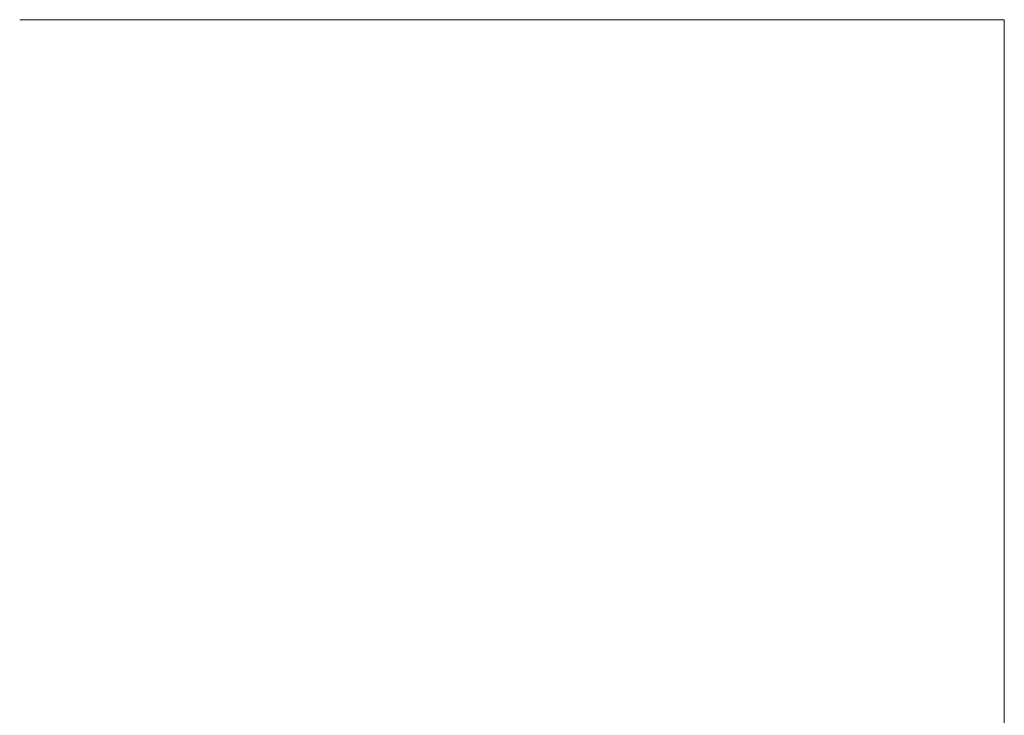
# Model space of a CAD drawing. Header units: centimetres. Extents: x -16430 to -3682, y -10155 to 4679.
# Tile 2 of 2: x -16430 to -5934, y -2738 to 4679. Entities that reach past the tile are written whole.
import ezdxf
from ezdxf.xclip import XClip

# ---------------------------------------------------------------- set-up
doc = ezdxf.new("R2010")
doc.units = ezdxf.units.CM
doc.header["$MEASUREMENT"] = 0
doc.header["$XCLIPFRAME"] = 0
doc.linetypes.add('Wipeout_Contour', pattern=[100, 0, -100])
doc.layers.add('820-Rysunki Obrazki', color=7, linetype='Continuous')
doc.layers.add('mdcp zaklauzulowana_1_820-Rysunki Obrazki', color=7, linetype='Continuous')
doc.layers.add('mdcp zaklauzulowana_1_0_Nr_pióra__1', color=7, linetype='Continuous', lineweight=13)
picture_1 = doc.add_image_def('image1.tif', size_in_pixel=(2480, 3505))

# ---------------------------------------------------------------- blocks, each defined once
blk = doc.blocks.new('Rysunek_1_1', base_point=(-11182, -2738))
at = {"color": 254, "linetype": 'Wipeout_Contour', "lineweight": 0, "ltscale": 55716.509201}
blk.add_wipeout([(-16430, -10155), (-5934, -10155), (-5934, 4679), (-16430, 4679)], dxfattribs=at).dxf.layer = 'mdcp zaklauzulowana_1_820-Rysunki Obrazki'
at = {"layer": 'mdcp zaklauzulowana_1_0_Nr_pióra__1', "color": 7, "lineweight": 13}
image = blk.add_image(picture_1, insert=(-16430, -10155), size_in_units=(10495, 14834), dxfattribs=at)
image.set_boundary_path([(-0.5, -0.5), (2479.5, 3504.5)])

msp = doc.modelspace()

# ---------------------------------------------------------------- block references
at = {"layer": '820-Rysunki Obrazki', "color": 151, "linetype": 'Continuous', "lineweight": 13, "true_color": 0x80c2ff}
ref = msp.add_blockref('Rysunek_1_1', (-11182, -2737.8), dxfattribs=at)
XClip(ref).set_block_clipping_path([(-16429.556795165, -10154.9503882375), (-5934.4179062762, 4679.355167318)])

doc.saveas('drawing.dxf')
